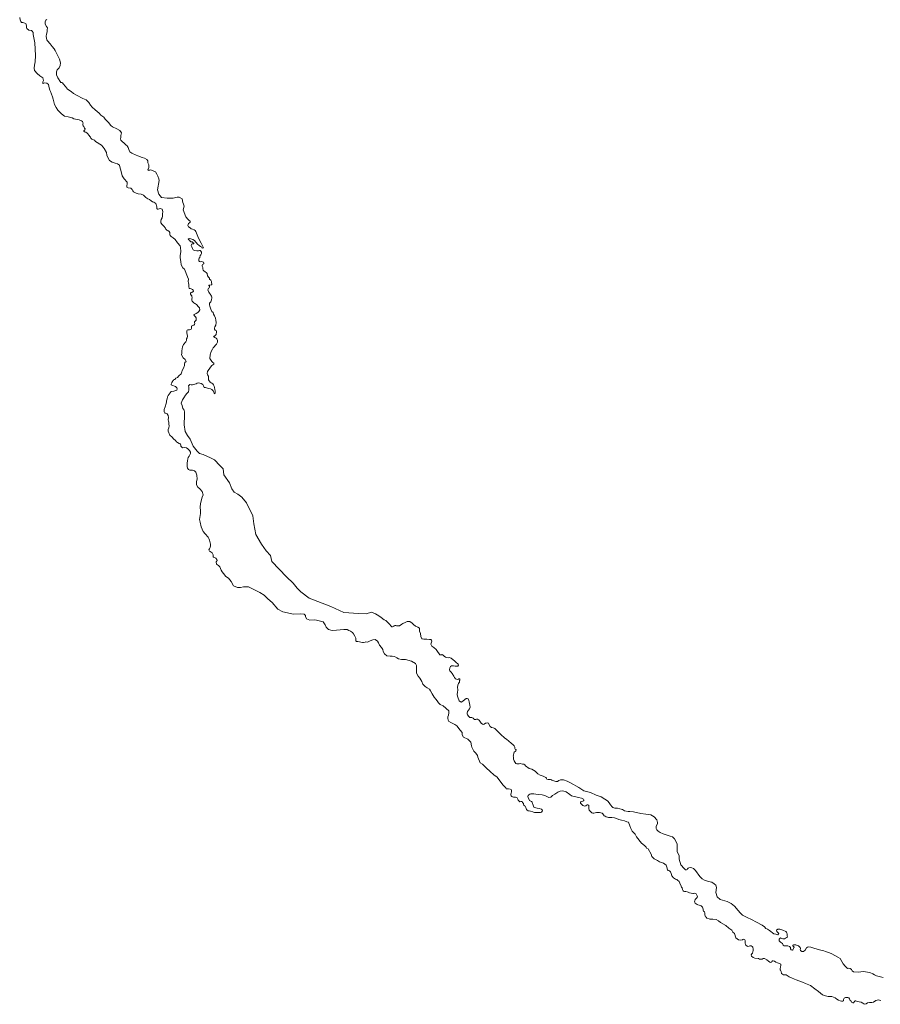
# Model space of a CAD drawing. Header units: metres. Extents: x 222609 to 404409, y 8547781 to 8795234.
# Tile 23 of 39: x 397588 to 398069, y 8587791 to 8588342. Entities that reach past the tile are written whole.
import ezdxf

# ---------------------------------------------------------------- set-up
doc = ezdxf.new("R2010")
doc.units = ezdxf.units.M
doc.layers.add('01. RIO', color=7, linetype='Continuous', lineweight=5, true_color=0x2776bb)

# ---------------------------------------------------------------- blocks, each defined once
blk = doc.blocks.new('REIORORI')
at = {"layer": '01. RIO', "color": 152, "lineweight": 15, "true_color": 0x2776bb, "flags": 128}
for points in [[(397587.56, 8588343.02), (397587.8, 8588341.63), (397588.16, 8588340.73), (397588.49, 8588340.21), (397589.37, 8588340.1), (397589.94, 8588339.93), (397590.96, 8588339.63), (397591.26, 8588339.25), (397591.26, 8588338.84), (397591.42, 8588338.23), (397591.44, 8588337.3), (397591.61, 8588336.84), (397592.66, 8588335.87), (397594.15, 8588335.78), (397594.63, 8588335.34), (397595.06, 8588334.58), (397595.06, 8588333.52), (397595.3, 8588332.47), (397596.12, 8588328.72), (397596.41, 8588321.67), (397596.26, 8588318.14), (397595.79, 8588316.23), (397595.62, 8588314.55), (397595.79, 8588313.37), (397597.39, 8588311.69), (397598.82, 8588310.44), (397600.41, 8588309.18), (397600.92, 8588307.77), (397600.73, 8588307.33), (397600.56, 8588307), (397600.42, 8588306.62), (397600.45, 8588306.18), (397600.78, 8588306.1), (397601.11, 8588306.21), (397601.55, 8588306.37), (397602.7, 8588306.21), (397603.61, 8588305.49), (397603.85, 8588304.62), (397603.99, 8588303.6), (397604.48, 8588302.34), (397604.81, 8588301.66), (397605.4, 8588300.13), (397605.9, 8588298.62), (397606.24, 8588297.27), (397606.74, 8588295.76), (397606.99, 8588294.25), (397608, 8588292.66), (397608.84, 8588291.14), (397611.03, 8588289.04), (397612.54, 8588287.87), (397614.6, 8588287.37), (397616.87, 8588286.95), (397617.79, 8588286.36), (397620.82, 8588285.85), (397622.03, 8588285.21), (397622.71, 8588284.8), (397622.91, 8588284.31), (397622.96, 8588283.95), (397622.91, 8588283.46), (397622.91, 8588282.91), (397623.13, 8588282.5), (397623.48, 8588281.98), (397623.83, 8588281.07), (397624.1, 8588280.7), (397624.11, 8588280.5), (397623.97, 8588280.19), (397623.76, 8588279.94), (397623.52, 8588279.81), (397623.37, 8588279.61), (397623.36, 8588279.41), (397623.72, 8588279.08), (397624.61, 8588278.8), (397625.3, 8588278.34), (397625.88, 8588277.75), (397626.09, 8588277.39), (397627.09, 8588276.09), (397627.42, 8588275.46), (397627.95, 8588275.03), (397629.3, 8588274.41), (397629.87, 8588273.69), (397633.35, 8588271.57), (397634.27, 8588270.57), (397634.81, 8588269.83), (397636.04, 8588267.44), (397636.37, 8588266), (397636.9, 8588264.75), (397637.76, 8588263.12), (397639.35, 8588262.11), (397640.89, 8588261.49), (397642.33, 8588261.15), (397643.33, 8588260.48), (397643.53, 8588259.57), (397644.29, 8588256.84), (397644.77, 8588254.44), (397645.93, 8588252.85), (397647.56, 8588250.89), (397647.61, 8588249.98), (397647.42, 8588248.87), (397647.46, 8588248.1), (397648.28, 8588247.82), (397649.72, 8588247.58), (397650.39, 8588246.86), (397650.87, 8588246.09), (397651.16, 8588245.61), (397652.7, 8588244.84), (397653.85, 8588244.46), (397655.53, 8588244.27), (397656.83, 8588243.59), (397658.03, 8588242.44), (397659.13, 8588241.63), (397660.19, 8588241.2), (397661.1, 8588240.48), (397661.73, 8588239.95), (397662.64, 8588239.71), (397663.65, 8588238.94), (397664.28, 8588237.1), (397664.28, 8588236.2), (397664.52, 8588235.77), (397665.04, 8588235.85), (397665.53, 8588236.04), (397666.16, 8588236.18), (397667.29, 8588235.85), (397667.67, 8588234.5), (397667.42, 8588233.08), (397667.42, 8588232.01), (397667.23, 8588231.05), (397666.6, 8588230.06), (397666.52, 8588229.13), (397666.46, 8588228.2), (397667.2, 8588227.27), (397668.08, 8588226.33), (397669.04, 8588225.29), (397669.32, 8588224.61), (397669.78, 8588224.11), (397670.47, 8588223.87), (397671.07, 8588223.43), (397671.46, 8588222.8), (397671.52, 8588221.56), (397671.76, 8588221.04), (397672.19, 8588220.51), (397673.44, 8588219.84), (397674.5, 8588218.88), (397675.84, 8588217.01), (397677.23, 8588215.37), (397677.43, 8588214.37), (397677.64, 8588212.26), (397677.28, 8588209.81), (397677.2, 8588208.74), (397677.56, 8588206.66), (397677.89, 8588204.77), (397678.72, 8588203.09), (397679.63, 8588202.28), (397681.46, 8588198.08), (397681.94, 8588196.78), (397681.8, 8588195.34), (397681.89, 8588194.62), (397682.09, 8588193.71), (397682.09, 8588192.37), (397682.28, 8588191.65), (397682.36, 8588191.56), (397682.55, 8588191.47), (397682.92, 8588191.42), (397683.37, 8588191.33), (397683.81, 8588191.21), (397684.26, 8588190.99), (397684.53, 8588190.6), (397684.65, 8588190.05), (397684.57, 8588189.77), (397684.42, 8588189.62), (397684.09, 8588189.46), (397683.81, 8588189.44), (397683.37, 8588189.31), (397683.18, 8588189.12), (397683.04, 8588188.84), (397683.01, 8588188.33), (397683.4, 8588187.73), (397683.76, 8588187.32), (397683.83, 8588187.05), (397683.93, 8588186.26), (397683.88, 8588185.82), (397683.77, 8588185.43), (397683.75, 8588185), (397683.99, 8588184.34), (397684.49, 8588183.95), (397685.01, 8588183.54), (397685.53, 8588183.16), (397685.89, 8588182.94), (397686.41, 8588182.61), (397687.46, 8588181.29), (397688.18, 8588180.66), (397688.27, 8588179.61), (397687.75, 8588178.74), (397687.17, 8588178.17), (397686.16, 8588177.54), (397685.15, 8588177.06), (397684.96, 8588176.72), (397685.23, 8588176.28), (397685.81, 8588175.7), (397686.17, 8588175.09), (397686.31, 8588174.4), (397686.22, 8588173.81), (397685.93, 8588173.45), (397685.67, 8588173.24), (397685.35, 8588172.88), (397685.31, 8588172.55), (397685.32, 8588172.29), (397685.43, 8588171.93), (397685.31, 8588171.32), (397684.84, 8588171.01), (397684.02, 8588170.79), (397683.71, 8588170.55), (397683.61, 8588170.43), (397683.6, 8588170.25), (397683.58, 8588169.47), (397683.58, 8588169.14), (397683.43, 8588168.78), (397683.02, 8588168.57), (397682.56, 8588168.43), (397681.5, 8588168.38), (397681.18, 8588168.26), (397681.04, 8588167.84), (397681.03, 8588166.73), (397681.22, 8588165.82), (397681.46, 8588164.96), (397681.17, 8588164), (397680.74, 8588163.38), (397680.74, 8588162.37), (397680.45, 8588161.74), (397679.19, 8588160.22), (397678.52, 8588158.88), (397678.26, 8588156.7), (397678.26, 8588155.44), (397678.01, 8588154.43), (397678.94, 8588152.75), (397680.11, 8588151.83), (397680.55, 8588150.65), (397679.97, 8588150.07), (397679.63, 8588149.26), (397679.68, 8588148.39), (397679.15, 8588147), (397678.43, 8588145.76), (397678.19, 8588144.99), (397677.81, 8588143.84), (397676.51, 8588142.73), (397675.79, 8588141.73), (397674.88, 8588141.39), (397674.26, 8588140.72), (397673.9, 8588140.61), (397673.62, 8588140.49), (397673.48, 8588140.31), (397673.24, 8588139.97), (397672.91, 8588139.48), (397672.68, 8588138.9), (397672.54, 8588138.72), (397672.38, 8588138.45), (397672.21, 8588137.98), (397672.29, 8588137.7), (397672.65, 8588137.52), (397674.67, 8588136.74), (397675.35, 8588136.02), (397675.59, 8588135.45), (397675.35, 8588134.78), (397673.71, 8588134.06), (397672.18, 8588133.87), (397671.7, 8588133.24), (397670.55, 8588131.71), (397670.11, 8588130.94), (397670.02, 8588129.84), (397669.8, 8588129.27), (397669.69, 8588128.72), (397669.66, 8588128.25), (397669.52, 8588127.31), (397669.33, 8588126.62), (397669.03, 8588126.02), (397668.81, 8588125.33), (397668.33, 8588123.85), (397668.33, 8588122.59), (397668.75, 8588121.92), (397669.3, 8588121.79), (397669.96, 8588121.46), (397670.59, 8588120.55), (397670.73, 8588119.48), (397670.66, 8588118.17), (397670.8, 8588117.45), (397670.9, 8588116.73), (397670.9, 8588115.72), (397671.19, 8588114.71), (397670.85, 8588113.61), (397670.66, 8588112.8), (397670.61, 8588111.74), (397671.52, 8588109.58), (397672.82, 8588108.38), (397673.59, 8588107.42), (397674.74, 8588106.56), (397675.17, 8588105.84), (397675.8, 8588105.36), (397676.76, 8588104.87), (397677.31, 8588104.67), (397677.54, 8588104.43), (397677.65, 8588104.16), (397677.7, 8588103.37), (397678.57, 8588102.55), (397679.92, 8588102.59), (397680.74, 8588102.51), (397681.48, 8588101.82), (397682.47, 8588101.04), (397682.99, 8588100), (397682.99, 8588099.22), (397682.3, 8588097.83), (397681.74, 8588097.14), (397681.48, 8588096.4), (397681.3, 8588095.15), (397681.26, 8588093.98), (397681.26, 8588092.68), (397681.13, 8588092.11), (397681.39, 8588091.12), (397681.87, 8588090.34), (397682.6, 8588089.95), (397684.21, 8588089.95), (397685.29, 8588089.56), (397686.11, 8588088.82), (397686.58, 8588087.25), (397686.74, 8588084.97), (397686.36, 8588083.68), (397686.36, 8588081.71), (397687.12, 8588080.5), (397688.25, 8588079.59), (397689.62, 8588078), (397690.07, 8588076.18), (397689.62, 8588074.97), (397689.01, 8588072.85), (397688.71, 8588071.1), (397688.4, 8588069.44), (397688.56, 8588067.16), (397688.56, 8588065.8), (397688.18, 8588062.46), (397688.48, 8588060.95), (397689.01, 8588058.37), (397690.07, 8588055.79), (397691.21, 8588054.35), (397692.99, 8588052.61), (397693.29, 8588051.72), (397693.69, 8588050.88), (397694.23, 8588048.64), (397694.23, 8588047.64), (397694.02, 8588046.86), (397693.67, 8588046.04), (397693.37, 8588045.39), (397693.63, 8588044.79), (397694.1, 8588044.61), (397694.62, 8588044.22), (397695.23, 8588043.7), (397695.79, 8588042.75), (397695.79, 8588042.01), (397695.78, 8588041.76), (397695.78, 8588041.55), (397695.97, 8588041.31), (397697.17, 8588040.77), (397697.86, 8588040.08), (397698.03, 8588039.6), (397697.38, 8588038.82), (397697.56, 8588037.52), (397698.73, 8588036.66), (397699.38, 8588035.92), (397700.16, 8588034.15), (397700.72, 8588033.2), (397701.59, 8588032.29), (397702.89, 8588030.64), (397704.36, 8588029.6), (397705.79, 8588027.83), (397707.12, 8588025.31), (397709.24, 8588024.38), (397711.1, 8588024.38), (397712.69, 8588024.78), (397715.48, 8588024.78), (397721.85, 8588021.59), (397724.24, 8588020.13), (397726.23, 8588018.14), (397728.75, 8588016.02), (397731.81, 8588012.31), (397734.6, 8588010.85), (397740.7, 8588009.52), (397744.28, 8588009.66), (397746.67, 8588009.52), (397747.42, 8588008.8), (397747.42, 8588008.2), (397747.94, 8588006.94), (397748.89, 8588006.55), (397749.71, 8588006.25), (397752.44, 8588006.38), (397753.53, 8588006.16), (397757.17, 8588005.18), (397758.38, 8588003.51), (397758.84, 8588002.3), (397760.2, 8588000.93), (397762.17, 8588000.33), (397764.6, 8588000.55), (397768.76, 8588000.96), (397769.97, 8588000.95), (397770.59, 8588000.88), (397771.58, 8588000.4), (397772.48, 8587999.96), (397773.59, 8587999.29), (397774.23, 8587998.6), (397774.95, 8587997.16), (397775.42, 8587996.02), (397775.57, 8587995.21), (397775.57, 8587994.66), (397775.84, 8587994.27), (397776.51, 8587994.27), (397777.58, 8587994.12), (397778.22, 8587993.82), (397779.14, 8587993.75), (397779.78, 8587993.72), (397780.65, 8587993.9), (397781.12, 8587994.02), (397782.06, 8587993.8), (397783.46, 8587994.55), (397784.9, 8587995.15), (397786.27, 8587995.3), (397787.56, 8587994.47), (397788.17, 8587993.49), (397788.7, 8587992.27), (397789.84, 8587990.83), (397790.59, 8587989.77), (397790.75, 8587988.63), (397791.43, 8587987.35), (397792.79, 8587986.29), (397794.77, 8587986.06), (397795.83, 8587986.06), (397797.04, 8587985.83), (397798.33, 8587985.07), (397799.39, 8587984.62), (397800.98, 8587984.09), (397803.18, 8587984.09), (397806.52, 8587983.33), (397808.8, 8587981.89), (397809.4, 8587980.75), (397809.49, 8587977.76), (397809.49, 8587976.55), (397810.33, 8587974.96), (397811.24, 8587973.67), (397812.3, 8587971.85), (397812.91, 8587970.48), (397814.2, 8587969.12), (397815.33, 8587968.44), (397816.7, 8587967.68), (397817.31, 8587966.62), (397818.07, 8587964.95), (397819.21, 8587963.22), (397820.27, 8587962.01), (397820.88, 8587961.03), (397821.64, 8587959.96), (397822.55, 8587959.05), (397824.22, 8587958.3), (397827.41, 8587955.57), (397827.48, 8587954.36), (397827.26, 8587953.15), (397826.88, 8587952.09), (397826.88, 8587951.18), (397827.26, 8587949.81), (397828.62, 8587949.05), (397830.9, 8587947.84), (397832.04, 8587947.08), (397833.86, 8587944.73), (397834.84, 8587943.37), (397834.99, 8587942.01), (397835.68, 8587940.79), (397838.1, 8587939.58), (397839.7, 8587938.07), (397840.15, 8587936.02), (397840.3, 8587935.11), (397841.44, 8587932.91), (397842.65, 8587931.78), (397843.49, 8587930.56), (397843.72, 8587929.58), (397844.94, 8587926.38), (397846.23, 8587925.7), (397847.6, 8587924.33), (397848.28, 8587923.73), (397850.56, 8587921.53), (397852.68, 8587919.71), (397854.5, 8587918.42), (397856.02, 8587916.38), (397857.91, 8587914.03), (397859.36, 8587912.44), (397859.55, 8587911.94), (397859.63, 8587911.83), (397860.04, 8587911.83), (397860.49, 8587911.95), (397860.92, 8587911.98), (397861.8, 8587911.79), (397862.4, 8587911.5), (397862.6, 8587911.15), (397862.58, 8587910.21), (397862.29, 8587909.54), (397862.11, 8587908.93), (397862.09, 8587908.51), (397862.36, 8587907.95), (397862.7, 8587907.71), (397863.11, 8587907.46), (397863.62, 8587907.26), (397864.28, 8587907.16), (397864.78, 8587907.16), (397865.26, 8587907.13), (397865.74, 8587906.85), (397865.92, 8587906.5), (397865.97, 8587906.21), (397866.06, 8587905.95), (397866.31, 8587905.54), (397866.6, 8587905.11), (397866.91, 8587904.9), (397867.25, 8587904.72), (397867.65, 8587904.83), (397868.03, 8587904.89), (397868.43, 8587904.76), (397868.68, 8587904.36), (397868.9, 8587904.02), (397869.19, 8587903.71), (397869.31, 8587903.33), (397869.43, 8587902.82), (397869.77, 8587902.45), (397870.14, 8587902.26), (397870.35, 8587901.92), (397870.49, 8587901.55), (397870.75, 8587901), (397870.93, 8587900.33), (397871.34, 8587899.93), (397871.78, 8587899.69), (397872.41, 8587899.54), (397873.19, 8587899.38), (397874.5, 8587898.97), (397874.85, 8587898.82), (397875.32, 8587898.7), (397875.81, 8587898.65), (397876.48, 8587898.66), (397878.65, 8587898.75), (397879.3, 8587898.88), (397879.74, 8587899.35), (397879.92, 8587899.67), (397879.64, 8587900.24), (397879.2, 8587900.51), (397878.01, 8587900.93), (397876.95, 8587901.01), (397876.18, 8587901.28), (397875.06, 8587901.75), (397874.74, 8587902.27), (397874.52, 8587903.31), (397874.32, 8587903.78), (397874.02, 8587904.4), (397873.65, 8587904.77), (397872.98, 8587905.12), (397872.59, 8587905.34), (397871.74, 8587907.02), (397871.57, 8587907.69), (397871.79, 8587908.09), (397872.17, 8587908.61), (397872.69, 8587908.93), (397873.38, 8587909.15), (397874.02, 8587909.17), (397874.91, 8587909.12), (397876.03, 8587908.98), (397877.64, 8587908.7), (397879.56, 8587908.63), (397881.23, 8587908.17), (397882.29, 8587907.64), (397883.43, 8587907.11), (397884.56, 8587907.19), (397885.47, 8587908.1), (397886.76, 8587908.93), (397888.43, 8587909.99), (397889.65, 8587910.67), (397891.16, 8587910.75), (397892.98, 8587910.14), (397895.18, 8587908.78), (397896.02, 8587907.95), (397897.53, 8587907.57), (397898.44, 8587907.42), (397899.89, 8587907.11), (397901.63, 8587906.73), (397902.74, 8587906.05), (397902.94, 8587905.71), (397902.92, 8587905.38), (397902.67, 8587905.19), (397902.32, 8587905.01), (397901.75, 8587904.81), (397901.33, 8587904.62), (397901.13, 8587904.37), (397901.11, 8587903.95), (397901.58, 8587903.38), (397902.02, 8587902.93), (397902.35, 8587902.64), (397902.99, 8587902.39), (397903.56, 8587902.27), (397904.13, 8587902.36), (397904.43, 8587902.71), (397904.8, 8587903.01), (397905.14, 8587902.96), (397905.71, 8587902.64), (397905.79, 8587901.52), (397905.74, 8587900.85), (397905.94, 8587900.01), (397906.41, 8587899.39), (397907.38, 8587898.49), (397907.93, 8587898.29), (397908.5, 8587898.29), (397910.1, 8587898.59), (397911.79, 8587898.59), (397913.22, 8587898.24), (397913.66, 8587897.9), (397914.26, 8587896.86), (397914.83, 8587896.6), (397915.48, 8587896.25), (397916.17, 8587896.08), (397916.82, 8587895.91), (397917.47, 8587895.86), (397918.64, 8587895.91), (397920.09, 8587895.79), (397921.18, 8587895.27), (397922.54, 8587894.84), (397923.96, 8587894.4), (397925.62, 8587894), (397926.98, 8587893.53), (397927.84, 8587893.19), (397928.69, 8587891.23), (397929.3, 8587889.71), (397930.06, 8587888.2), (397931.57, 8587886.61), (397932.41, 8587885.09), (397935.16, 8587881.62), (397936.83, 8587880.33), (397937.74, 8587879.27), (397938.03, 8587878.8), (397938.92, 8587878.33), (397940.58, 8587875.31), (397940.93, 8587874.18), (397942.32, 8587872.74), (397944.21, 8587871.84), (397945.27, 8587871.15), (397947.47, 8587870.4), (397948.99, 8587869.33), (397949.44, 8587868.19), (397949.56, 8587867.65), (397949.56, 8587867.08), (397949.66, 8587866.66), (397950.08, 8587866.36), (397950.87, 8587865.99), (397951.32, 8587865.57), (397951.72, 8587864.55), (397952.08, 8587863.31), (397953.12, 8587862.23), (397954.12, 8587861.41), (397954.94, 8587861.24), (397955.37, 8587860.8), (397956.2, 8587860.15), (397956.54, 8587859.2), (397957.29, 8587857.55), (397957.59, 8587856.96), (397957.88, 8587856.52), (397958.08, 8587855.6), (397958.53, 8587854.95), (397958.73, 8587854.76), (397959.19, 8587854.57), (397959.91, 8587854.46), (397960.66, 8587854.29), (397961.26, 8587854.08), (397961.99, 8587853.82), (397963.04, 8587853.52), (397963.84, 8587853.45), (397964.28, 8587853.47), (397965, 8587853.52), (397965.74, 8587853.15), (397965.97, 8587852.78), (397966.29, 8587852.06), (397966.44, 8587851.57), (397966.34, 8587851.24), (397965.72, 8587850.7), (397965.27, 8587850.08), (397964.98, 8587849.41), (397964.83, 8587848.74), (397965.25, 8587848.05), (397965.79, 8587847.73), (397966.26, 8587847.33), (397966.73, 8587847.14), (397967.43, 8587846.86), (397968.59, 8587846.6), (397968.76, 8587846.43), (397969.22, 8587845.79), (397969.4, 8587845.27), (397969.62, 8587844.67), (397969.72, 8587844), (397969.89, 8587843.58), (397970.36, 8587843.11), (397970.66, 8587842.4), (397970.51, 8587841.5), (397970.71, 8587840.96), (397971.01, 8587840.39), (397971.28, 8587840.12), (397971.8, 8587839.67), (397972.94, 8587839.33), (397973.43, 8587839.13), (397975.02, 8587839.1), (397976.98, 8587838.88), (397978.29, 8587838.21), (397979.35, 8587837.17), (397982.28, 8587835.51), (397984.1, 8587833.99), (397985.77, 8587833.01), (397986.3, 8587831.87), (397987.21, 8587831), (397987.84, 8587828.64), (397989.36, 8587827.43), (397990.42, 8587827.28), (397991.43, 8587827.54), (397991.66, 8587827.56), (397991.82, 8587827.68), (397992.21, 8587827.84), (397992.65, 8587827.75), (397992.98, 8587827.49), (397993.06, 8587827.12), (397993.06, 8587826.35), (397993.06, 8587825.69), (397993.29, 8587824.87), (397993.51, 8587824.5), (397994.19, 8587823.94), (397994.69, 8587823.79), (397995.41, 8587823.96), (397995.84, 8587824.17), (397996.54, 8587824.14), (397996.97, 8587823.81), (397997.36, 8587823.35), (397997.54, 8587822.29), (397997.54, 8587821.65), (397997.36, 8587820.75), (397997.15, 8587820.05), (397996.87, 8587819.77), (397996.51, 8587819.08), (397996.72, 8587818.38), (397997.57, 8587817.74), (397998.57, 8587817.26), (398000.61, 8587817.11), (398001.09, 8587816.8), (398002.61, 8587816.8), (398003.25, 8587817.04), (398004.04, 8587817.04), (398005.25, 8587816.35), (398006.22, 8587815.68), (398006.92, 8587815.04), (398007.41, 8587814.86), (398007.77, 8587815.04), (398008.02, 8587815.46), (398008.35, 8587815.74), (398008.81, 8587815.77), (398009.56, 8587815.55), (398010.35, 8587815.07), (398011.3, 8587814.7), (398012.36, 8587814.34), (398013.03, 8587813.92), (398013.09, 8587813.1), (398012.9, 8587812.4), (398012.75, 8587811.4), (398012.78, 8587810.85), (398012.96, 8587810.49), (398013.24, 8587809.85), (398013.44, 8587808.66), (398014.55, 8587808.02), (398016.09, 8587807.92), (398017.79, 8587806.91), (398019.07, 8587806.33), (398020.71, 8587805.53), (398021.72, 8587805.21), (398025.17, 8587803.83), (398026.93, 8587803.19), (398029.58, 8587802.03), (398032.16, 8587800.13), (398034.11, 8587798.64), (398036.34, 8587796.78), (398038.04, 8587796.2), (398039.53, 8587795.88), (398041.5, 8587795.88), (398043.36, 8587795.14), (398044.47, 8587794.4), (398045.32, 8587793.87), (398046.17, 8587793.44), (398046.91, 8587793.28), (398047.82, 8587793.23), (398048.13, 8587793.5), (398048.19, 8587794.26), (398048.46, 8587794.9), (398049.2, 8587795.26), (398049.78, 8587795.35), (398050.54, 8587795.35), (398051.05, 8587795.11), (398051.39, 8587794.59), (398051.6, 8587794.17), (398051.81, 8587793.71), (398052.33, 8587793.26), (398052.66, 8587792.77), (398053.33, 8587792.32), (398053.69, 8587792.38), (398054.24, 8587793.05), (398054.64, 8587793.5), (398054.98, 8587793.49), (398055.32, 8587793.28), (398055.96, 8587793.1), (398056.96, 8587792.95), (398058.05, 8587792.64), (398058.84, 8587792.04), (398059.42, 8587791.67), (398059.99, 8587791.49), (398060.78, 8587791.77), (398061.6, 8587792.37), (398062.63, 8587792.5), (398063.86, 8587792.45), (398064.87, 8587792.77), (398066.25, 8587793.56), (398066.88, 8587793.72), (398067.57, 8587794.04), (398068.96, 8587793.67)], [(397602.66, 8588341.91), (397602.17, 8588341.4), (397601.75, 8588340.57), (397601.72, 8588339.89), (397601.82, 8588339.18), (397602.52, 8588337.96), (397603.05, 8588337.13), (397603, 8588336.15), (397602.96, 8588335.12), (397602.72, 8588334.21), (397602.51, 8588333.55), (397602.43, 8588332.52), (397602.55, 8588331.29), (397602.8, 8588330.47), (397603.09, 8588329.89), (397604.53, 8588328.25), (397605.76, 8588326.76), (397606.83, 8588325.45), (397607.37, 8588324.46), (397609.32, 8588320.88), (397609.82, 8588319.73), (397610.47, 8588317.71), (397610.25, 8588316.2), (397609.68, 8588314.83), (397608.52, 8588313.75), (397608.15, 8588312.68), (397608.07, 8588310.99), (397608.98, 8588309.26), (397610.58, 8588306.71), (397611.15, 8588306.54), (397611.42, 8588306.47), (397611.84, 8588305.95), (397613.19, 8588304.48), (397614.34, 8588302.82), (397616.36, 8588301.67), (397617.66, 8588300.52), (397619.32, 8588299.58), (397622.91, 8588297.77), (397624.78, 8588296.98), (397626.15, 8588295.4), (397627.16, 8588293.96), (397628.02, 8588292.8), (397629.68, 8588291.29), (397632.06, 8588289.49), (397632.92, 8588288.31), (397634.58, 8588287.3), (397635.37, 8588286.15), (397637.17, 8588284.35), (397638.54, 8588282.69), (397639.41, 8588281.83), (397641.79, 8588280.67), (397643.59, 8588279.88), (397644.57, 8588278.58), (397644.12, 8588277.01), (397644.03, 8588275.86), (397643.99, 8588275.16), (397644.12, 8588274.46), (397644.82, 8588273.64), (397646.01, 8588272.77), (397647, 8588271.7), (397647.74, 8588271.21), (397648.15, 8588270.31), (397648.57, 8588269.11), (397649.14, 8588267.88), (397650.17, 8588267.14), (397652.72, 8588266.07), (397653.55, 8588265.66), (397656.02, 8588264.79), (397657.26, 8588264.3), (397658.62, 8588263.56), (397659.27, 8588262.77), (397659.13, 8588261.83), (397659.7, 8588260.61), (397659.7, 8588259.1), (397659.27, 8588257.87), (397659.67, 8588257.51), (397659.95, 8588257.56), (397660.71, 8588257.77), (397662.19, 8588257.34), (397663.42, 8588256.76), (397664.21, 8588255.46), (397664.86, 8588254.31), (397665.29, 8588252.73), (397665.51, 8588251.79), (397664.53, 8588246.73), (397665.41, 8588244.21), (397666.8, 8588242.45), (397669.95, 8588241.94), (397673.36, 8588241.94), (397675.59, 8588242.63), (397676.68, 8588242.63), (397678.48, 8588241.55), (397678.8, 8588239.53), (397679.23, 8588238.66), (397679.52, 8588237.44), (397679.01, 8588235.56), (397680.41, 8588231.56), (397681.53, 8588230.21), (397682.39, 8588229.42), (397682.8, 8588229.18), (397682.84, 8588228.6), (397682.43, 8588228.15), (397681.9, 8588227.82), (397681.57, 8588226.71), (397681.94, 8588226.05), (397682.84, 8588225.39), (397683.46, 8588224.94), (397684.16, 8588224.69), (397685.07, 8588224.36), (397685.64, 8588223.95), (397686.02, 8588223.42), (397687.57, 8588219.6), (397688.96, 8588216.83), (397690.23, 8588214.29), (397689.58, 8588214.08), (397689.34, 8588214.54), (397688.67, 8588215.06), (397687.84, 8588215.54), (397687.01, 8588216.37), (397685.36, 8588218.28), (397684.42, 8588218.83), (397683.2, 8588219.34), (397682.22, 8588219.42), (397681.83, 8588219.13), (397682.08, 8588218.71), (397682.44, 8588218.46), (397682.79, 8588217.95), (397683.26, 8588217.59), (397683.67, 8588217.52), (397684.05, 8588217.54), (397684.43, 8588217.21), (397684.9, 8588216.76), (397684.85, 8588216.4), (397683.98, 8588216.47), (397683.69, 8588216.32), (397683.48, 8588215.53), (397683.83, 8588214.82), (397684.18, 8588213.92), (397684.61, 8588213.14), (397685.24, 8588212.83), (397686.6, 8588212.6), (397687.54, 8588212.64), (397688.09, 8588212.72), (397688.37, 8588212.71), (397688.66, 8588212.58), (397688.83, 8588212.45), (397689.2, 8588211.74), (397689.18, 8588211.04), (397688.77, 8588210.4), (397688.37, 8588209.99), (397688.27, 8588209.61), (397688.41, 8588209.19), (397688.29, 8588208.78), (397687.95, 8588208.45), (397687.66, 8588208.12), (397687.67, 8588207.56), (397687.73, 8588206.98), (397688.05, 8588206.52), (397688.49, 8588206.48), (397689.24, 8588206.56), (397690.27, 8588206.31), (397690.43, 8588205.76), (397690.43, 8588205.33), (397689.8, 8588204.93), (397689.51, 8588204.57), (397689.51, 8588204.06), (397689.89, 8588203.32), (397689.93, 8588202.58), (397690.17, 8588201.76), (397690.56, 8588201.44), (397691.26, 8588200.78), (397691.77, 8588200.43), (397692.4, 8588199.96), (397692.55, 8588198.63), (397693.34, 8588197.61), (397693.69, 8588197.22), (397693.73, 8588196.71), (397694.39, 8588196.13), (397694.82, 8588195.49), (397694.86, 8588194.71), (397694.99, 8588194.09), (397694.99, 8588193.77), (397694.76, 8588193.51), (397693.8, 8588193.46), (397693.35, 8588193.3), (397693.38, 8588193.08), (397693.49, 8588192.91), (397693.67, 8588192.77), (397693.73, 8588192.53), (397693.62, 8588192.27), (397693.44, 8588191.97), (397693.18, 8588191.78), (397692.85, 8588191.13), (397692.8, 8588190.77), (397693.24, 8588189.52), (397693.77, 8588188.83), (397694.22, 8588188.16), (397694.47, 8588187.73), (397694.78, 8588187.29), (397694.89, 8588186.77), (397694.89, 8588186.35), (397694.85, 8588185.12), (397694.38, 8588184.14), (397693.77, 8588183.35), (397693.77, 8588182.93), (397693.71, 8588182.45), (397693.8, 8588181.59), (397694.49, 8588179.88), (397695.04, 8588178.72), (397695.72, 8588178.04), (397696, 8588177.21), (397696.54, 8588176.19), (397697.09, 8588174.96), (397697.3, 8588173.86), (397697.43, 8588172.42), (397697.18, 8588171.1), (397696.64, 8588170.18), (397696.38, 8588169.33), (397696.44, 8588168.73), (397696.78, 8588168.28), (397697.16, 8588168.11), (397697.52, 8588167.84), (397697.61, 8588167.21), (397697.45, 8588165.83), (397696.47, 8588164.96), (397696.09, 8588164.78), (397696.02, 8588164.67), (397696, 8588164.57), (397696.06, 8588164.46), (397696.6, 8588164.15), (397696.96, 8588164.02), (397697.36, 8588163.84), (397697.73, 8588163.3), (397697.93, 8588162.92), (397698.06, 8588162.47), (397698.08, 8588162.08), (397698.06, 8588161.52), (397697.61, 8588160.38), (397695.82, 8588158.43), (397695.31, 8588157.69), (397694.6, 8588156.24), (397693.99, 8588154.43), (397693.84, 8588152.4), (397694.18, 8588151.8), (397695, 8588150.63), (397695.59, 8588150.16), (397696.06, 8588149.81), (397696.13, 8588149.15), (397695, 8588148.4), (397694.26, 8588147.54), (397692.63, 8588145.11), (397692.3, 8588143.95), (397692.57, 8588143.25), (397693.12, 8588142.57), (397693.12, 8588140.45), (397694.13, 8588139.08), (397694.6, 8588138.79), (397694.98, 8588138.61), (397695.54, 8588138.19), (397695.85, 8588137.59), (397696.28, 8588136.85), (397696.39, 8588136.27), (397696.57, 8588135.02), (397696.79, 8588134.28), (397696.88, 8588133.81), (397696.86, 8588133.14), (397696.7, 8588132.6), (397696.21, 8588133.07), (397695.89, 8588133.72), (397695.67, 8588134.24), (397694.93, 8588135.02), (397694.2, 8588135.49), (397693.08, 8588135.6), (397691.44, 8588136.16), (397690.64, 8588136.22), (397690.3, 8588137.1), (397689.88, 8588137.81), (397689.1, 8588138.37), (397687.61, 8588138.77), (397686.86, 8588138.57), (397686.24, 8588138.22), (397684.2, 8588137.63), (397683.46, 8588137.71), (397682.68, 8588137.83), (397681.89, 8588137.08), (397682.13, 8588136.3), (397682.05, 8588134.91), (397681.85, 8588133.7), (397681.07, 8588132.8), (397680.29, 8588131.94), (397679.37, 8588130.5), (397678.55, 8588129.34), (397677.79, 8588127.42), (397678.34, 8588126.19), (397678.86, 8588124.52), (397679.4, 8588123.85), (397679.6, 8588123.31), (397679.64, 8588122.68), (397679.64, 8588121.23), (397679.68, 8588118.97), (397679.6, 8588117.01), (397679.56, 8588115.37), (397680, 8588111.66), (397681.44, 8588109.38), (397682.88, 8588107.35), (397684.55, 8588103.4), (397686.83, 8588100.52), (397688.15, 8588099.32), (397690.19, 8588098.72), (397694.26, 8588096.81), (397696.42, 8588095.85), (397699.54, 8588092.62), (397701.33, 8588090.7), (397701.69, 8588087.35), (397704.9, 8588082.89), (397706.1, 8588079.53), (397707.54, 8588077.74), (397709.45, 8588076.54), (397711.73, 8588074.86), (397714.28, 8588071.66), (397717.84, 8588064.53), (397718.47, 8588059.92), (397719.52, 8588054.06), (397722.67, 8588048.61), (397725.39, 8588044.83), (397727.7, 8588042.32), (397728.54, 8588038.97), (397736.77, 8588030.46), (397740.48, 8588026.87), (397742.64, 8588024), (397744.8, 8588021.96), (397749.35, 8588018.37), (397761.46, 8588013.82), (397768.8, 8588010.46), (397776.98, 8588009.84), (397781.17, 8588009.63), (397784.33, 8588010.65), (397786.43, 8588009.66), (397788.37, 8588008.55), (397789.67, 8588007.68), (397791.31, 8588006.42), (397792.34, 8588005.92), (397794.41, 8588003.78), (397795.01, 8588002.98), (397795.57, 8588002.53), (397795.98, 8588002.53), (397796.7, 8588002.77), (397796.92, 8588002.95), (397797.31, 8588003.12), (397797.79, 8588003.12), (397798.18, 8588003.03), (397799.86, 8588003.08), (397801.13, 8588003.88), (397801.8, 8588004.35), (397803.06, 8588004.81), (397804.27, 8588005.35), (397805.6, 8588005.35), (397806.93, 8588004.41), (397807.73, 8588003.68), (397808.8, 8588002.88), (397810.07, 8588002.21), (397811, 8588001.68), (397811.09, 8588001.1), (397811.13, 8588000.03), (397811.66, 8587998.66), (397811.89, 8587997.06), (397812.14, 8587996.07), (397812.47, 8587995.8), (397812.8, 8587995.65), (397813.45, 8587995.56), (397815.11, 8587995.56), (397816.74, 8587995.45), (397817.43, 8587995.33), (397817.85, 8587994.99), (397817.93, 8587994.46), (397817.46, 8587992.82), (397818.06, 8587991.62), (397819.06, 8587990.89), (397820.39, 8587989.75), (397821.19, 8587988.62), (397822, 8587987.29), (397822.39, 8587986.83), (397822.69, 8587986.7), (397823.14, 8587986.74), (397823.48, 8587986.87), (397823.84, 8587986.89), (397824.36, 8587986.56), (397824.78, 8587986.12), (397825.53, 8587985.51), (397825.97, 8587985.27), (397827.18, 8587985.16), (397827.72, 8587985.23), (397828.71, 8587984.89), (397829.93, 8587983.98), (397830.57, 8587983.41), (397831.45, 8587982.72), (397832.62, 8587981.55), (397832.81, 8587980.94), (397832.47, 8587980.48), (397831.67, 8587980.41), (397831.1, 8587980.41), (397830.07, 8587980.56), (397828.89, 8587980.6), (397828.43, 8587980.22), (397828.09, 8587979.45), (397827.9, 8587978.46), (397828.09, 8587977.85), (397828.74, 8587977.09), (397829.27, 8587976.33), (397830.26, 8587974.85), (397830.64, 8587974.16), (397831.29, 8587973.44), (397831.67, 8587973.17), (397832.2, 8587973.02), (397832.85, 8587973.15), (397833.11, 8587973.31), (397833.35, 8587973.33), (397833.59, 8587973.17), (397833.65, 8587972.91), (397833.61, 8587972.66), (397833.53, 8587972.42), (397833.49, 8587971.92), (397833.49, 8587971.57), (397833.31, 8587971.25), (397832.93, 8587970.8), (397832.5, 8587969.79), (397832.28, 8587968.62), (397832.45, 8587967.5), (397832.45, 8587966.93), (397832.27, 8587966.19), (397832.16, 8587964.49), (397832.45, 8587963.19), (397833.33, 8587961.17), (397833.97, 8587960.46), (397834.43, 8587960.39), (397835.28, 8587960.88), (397836.45, 8587961.91), (397837.23, 8587962.44), (397837.79, 8587962.44), (397838.25, 8587962.19), (397838.64, 8587961.34), (397838.86, 8587960.57), (397839, 8587959.61), (397839.24, 8587958.59), (397839.32, 8587957.56), (397839, 8587956.61), (397837.95, 8587955.05), (397837.7, 8587954.23), (397837.78, 8587953.77), (397837.92, 8587953.17), (397838.66, 8587952.32), (397839.3, 8587951.79), (397839.66, 8587951.79), (397839.92, 8587951.75), (397840.39, 8587951.69), (397841.06, 8587951.32), (397841.38, 8587950.96), (397841.61, 8587950.7), (397841.91, 8587950.6), (397842.58, 8587950.74), (397842.89, 8587950.86), (397843.14, 8587950.86), (397843.47, 8587950.79), (397844.15, 8587950.53), (397844.52, 8587950.2), (397845.53, 8587948.55), (397846.34, 8587948.09), (397846.77, 8587947.88), (397847.3, 8587948.05), (397848.04, 8587948.61), (397848.36, 8587948.69), (397849.23, 8587948.78), (397849.56, 8587948.61), (397849.74, 8587948.33), (397850.63, 8587946.75), (397851.3, 8587946.22), (397852.32, 8587945.97), (397852.78, 8587945.87), (397853.18, 8587945.68), (397856.44, 8587942.54), (397858.8, 8587940.25), (397859.71, 8587939.69), (397862.37, 8587937.52), (397863.43, 8587936.57), (397863.97, 8587935.9), (397864.31, 8587935.22), (397864.34, 8587934.84), (397864.28, 8587934.4), (397864.5, 8587934.16), (397864.89, 8587933.95), (397865.03, 8587933.78), (397865.07, 8587933.64), (397865.03, 8587933.45), (397864.87, 8587933.13), (397864.62, 8587932.73), (397863.99, 8587932.31), (397863.77, 8587931.81), (397863.7, 8587930.65), (397863.53, 8587930.11), (397863.59, 8587929.82), (397863.68, 8587929.41), (397863.61, 8587928.45), (397863.96, 8587927.57), (397864.57, 8587926.68), (397864.92, 8587926.04), (397865.49, 8587925.83), (397866.27, 8587925.9), (397866.76, 8587925.97), (397867.43, 8587926.12), (397868.67, 8587925.76), (397869.38, 8587925.69), (397869.98, 8587925.34), (397870.34, 8587924.74), (397872.43, 8587923.36), (397873.85, 8587922.87), (397874.8, 8587922.41), (397875.79, 8587921.84), (397877.18, 8587920.27), (397878.52, 8587919.53), (397880.22, 8587918.9), (397881, 8587918.61), (397881.78, 8587918.17), (397882.02, 8587917.93), (397882.12, 8587917.64), (397882.34, 8587917.39), (397883, 8587917.18), (397883.57, 8587917.16), (397883.89, 8587917.16), (397884.38, 8587917.06), (397884.85, 8587916.93), (397885.14, 8587916.7), (397885.58, 8587916.51), (397887.27, 8587916.03), (397888.2, 8587916.09), (397888.88, 8587916.65), (397889.81, 8587917.02), (397891.67, 8587916.9), (397893.59, 8587916.22), (397895.51, 8587915.23), (397900.16, 8587912.57), (397903.02, 8587910.83), (397906.6, 8587909.86), (397909.85, 8587908.34), (397912.67, 8587907.37), (397914.62, 8587906.18), (397915.59, 8587905.55), (397916.39, 8587904.93), (397917.09, 8587904.14), (397917.86, 8587903.01), (397918.79, 8587901.76), (397919.09, 8587901.49), (397920.31, 8587901.08), (397921.74, 8587901.02), (397923.06, 8587900.78), (397924.51, 8587900.28), (397925.71, 8587899.54), (397927.7, 8587899.22), (397928.74, 8587899.2), (397930.69, 8587899.06), (397934.79, 8587898.14), (397937.57, 8587897.71), (397939.06, 8587897.65), (397940.48, 8587897.34), (397942.22, 8587896.28), (397943.74, 8587894.51), (397944.1, 8587893.17), (397944.2, 8587892.5), (397943.41, 8587890.8), (397943.41, 8587889.81), (397943.83, 8587888.96), (397944.47, 8587888.21), (397945.57, 8587887.54), (397947.37, 8587886.73), (397951.2, 8587885.45), (397952.51, 8587885.03), (397953.57, 8587884.04), (397954.77, 8587881.92), (397955.16, 8587880.96), (397955.06, 8587879.13), (397955.17, 8587876.85), (397956.15, 8587874.47), (397956.25, 8587872.52), (397957.23, 8587869.49), (397958.96, 8587867.43), (397959.85, 8587866.63), (397960.35, 8587866.57), (397960.64, 8587866.79), (397960.92, 8587867.28), (397961.24, 8587867.6), (397961.57, 8587867.8), (397962.54, 8587867.89), (397963.29, 8587867.7), (397964.32, 8587867.38), (397965.34, 8587866.18), (397967.75, 8587862.96), (397969.18, 8587861.54), (397970.35, 8587860.86), (397972.71, 8587860.18), (397974.5, 8587859.8), (397975.8, 8587858.81), (397976.67, 8587858.01), (397977.11, 8587856.71), (397976.8, 8587854.05), (397977.42, 8587851.51), (397979.18, 8587850.01), (397981.78, 8587849.33), (397983.15, 8587848.89), (397985.36, 8587847.74), (397987.2, 8587846.25), (397989.16, 8587843.88), (397990.27, 8587842.64), (397991.7, 8587841.22), (397994.17, 8587839.98), (397996.71, 8587838.81), (397999.56, 8587837.38), (398002.66, 8587835.71), (398003.91, 8587834.85), (398004.77, 8587833.8), (398005.7, 8587833.4), (398006.74, 8587832.83), (398009.08, 8587830.9), (398010.19, 8587830.65), (398011.49, 8587830.41), (398012.05, 8587831.15), (398010.81, 8587832.2), (398010.69, 8587832.94), (398011.49, 8587833.5), (398012.49, 8587833.56), (398014.28, 8587833), (398015.83, 8587832.2), (398016.26, 8587831.77), (398016.4, 8587831.41), (398016.54, 8587830.7), (398016.54, 8587829.83), (398016.72, 8587829.34), (398016.68, 8587829.02), (398016.44, 8587828.78), (398015.75, 8587828.5), (398015.15, 8587828.05), (398014.22, 8587828.01), (398013.65, 8587828.29), (398012.94, 8587828.68), (398012.16, 8587827.96), (398012.12, 8587827.01), (398012.97, 8587826.2), (398013.96, 8587825.45), (398014.46, 8587824.57), (398014.88, 8587824.15), (398016.19, 8587824.18), (398017.01, 8587824.15), (398017.89, 8587823.79), (398018.42, 8587823.31), (398018.46, 8587822.54), (398018.91, 8587821.97), (398019.62, 8587821.81), (398019.84, 8587821.92), (398020.04, 8587822.31), (398020.14, 8587822.75), (398020.36, 8587823.16), (398020.57, 8587823.34), (398020.61, 8587823.58), (398020.2, 8587823.84), (398019.78, 8587824.15), (398019.78, 8587824.45), (398020.16, 8587824.79), (398020.61, 8587824.75), (398021.44, 8587824.73), (398022.16, 8587824.27), (398022.89, 8587824.17), (398023.4, 8587823.86), (398023.54, 8587823.56), (398023.8, 8587823.22), (398024.01, 8587822.59), (398023.82, 8587821.9), (398024.01, 8587821.54), (398024.85, 8587821.03), (398025.8, 8587821.08), (398026.76, 8587821.72), (398027.46, 8587822.96), (398027.93, 8587823.42), (398028.39, 8587823.56), (398029.8, 8587823.35), (398032.03, 8587822.64), (398035.43, 8587821.72), (398036.53, 8587821.47), (398038.58, 8587820.73), (398040.35, 8587820.31), (398041.63, 8587819.7), (398045, 8587817.92), (398046.18, 8587817.05), (398047.23, 8587815.38), (398047.89, 8587814.19), (398049.13, 8587812.81), (398050.42, 8587811.59), (398051.18, 8587811.63), (398051.89, 8587811.49), (398052.66, 8587810.94), (398053, 8587810.16), (398053.79, 8587809.55), (398056.48, 8587809.41), (398059.16, 8587809.88), (398062.75, 8587809.27), (398064.49, 8587808.46), (398065.42, 8587807.9), (398066.65, 8587807.41), (398068.14, 8587806.98), (398070.25, 8587806.42)]]:
    blk.add_lwpolyline(points, dxfattribs=at)

msp = doc.modelspace()

# ---------------------------------------------------------------- block references
msp.add_blockref('REIORORI', (0, 0))

doc.saveas('drawing.dxf')
